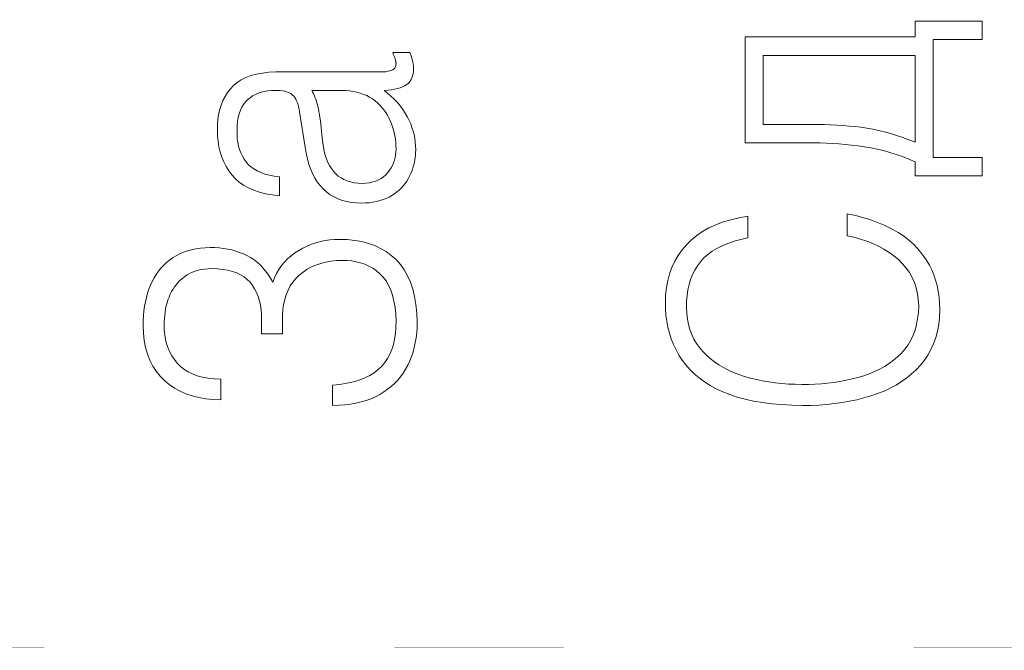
# Model space of a CAD drawing. Header units: millimetres. Extents: x 0 to 420, y 0 to 297.
# Tile 36 of 66: x 118 to 127, y 187 to 193. Entities that reach past the tile are written whole.
import ezdxf

# ---------------------------------------------------------------- set-up
doc = ezdxf.new("R2010")
doc.units = ezdxf.units.MM
doc.linetypes.add('K5LT32769', pattern=[6, 4, -2])
doc.linetypes.add('K5LT_THIN', pattern=[0])
doc.layers.add('Системный слой', color=7, linetype='Continuous')
doc.layers.add('Слой 1', color=6, linetype='Continuous')

msp = doc.modelspace()

# ---------------------------------------------------------------- linework, layer by layer
at = {"layer": 'Системный слой', "linetype": 'K5LT32769', "const_width": 0.001}
msp.add_lwpolyline([(83.5903, 237.1562), (134.6565, 237.1891), (133.9277, 187.2627), (82.8615, 187.2299)], close=True, dxfattribs=at)
at = {"layer": 'Слой 1', "linetype": 'K5LT_THIN', "lineweight": 18}
for p, q in [((127.1431, 193.0177), (126.5264, 193.0177)), ((126.5264, 193.0177), (126.5264, 192.8713)), ((127.1431, 192.8477), (127.1431, 193.0177)), ((126.5264, 192.8713), (124.9653, 192.8713)), ((124.9653, 192.8713), (124.9653, 191.8986)), ((126.6931, 191.764), (126.6931, 192.8477)), ((126.6931, 192.8477), (127.1431, 192.8477)), ((121.8847, 192.7288), (121.7264, 192.7288)), ((121.7264, 192.7288), (121.7294, 192.7216)), ((121.7294, 192.7216), (121.7322, 192.7144)), ((121.8875, 192.7212), (121.8847, 192.7288)), ((121.8902, 192.7135), (121.8875, 192.7212)), ((121.7322, 192.7144), (121.735, 192.7075)), ((121.735, 192.7075), (121.7376, 192.7008)), ((121.7376, 192.7008), (121.74, 192.6942)), ((121.74, 192.6942), (121.7424, 192.6878)), ((121.7424, 192.6878), (121.7446, 192.6817)), ((121.7446, 192.6817), (121.7467, 192.6756)), ((121.7467, 192.6756), (121.7486, 192.6698)), ((121.7486, 192.6698), (121.7504, 192.664)), ((121.7504, 192.664), (121.752, 192.6583)), ((121.752, 192.6583), (121.7533, 192.6529)), ((121.7533, 192.6529), (121.7545, 192.6477)), ((121.7545, 192.6477), (121.7554, 192.6427)), ((121.7554, 192.6427), (121.7561, 192.6379)), ((121.7561, 192.6379), (121.7566, 192.6334)), ((121.7566, 192.6334), (121.7569, 192.6291)), ((121.8928, 192.7057), (121.8902, 192.7135)), ((121.8953, 192.6979), (121.8928, 192.7057)), ((121.8978, 192.69), (121.8953, 192.6979)), ((121.9002, 192.6821), (121.8978, 192.69)), ((121.9025, 192.6741), (121.9002, 192.6821)), ((121.9048, 192.6661), (121.9025, 192.6741)), ((121.907, 192.658), (121.9048, 192.6661)), ((121.9091, 192.6496), (121.907, 192.658)), ((121.911, 192.6415), (121.9091, 192.6496)), ((121.9127, 192.6337), (121.911, 192.6415)), ((121.9141, 192.6263), (121.9127, 192.6337)), ((125.132, 192.7013), (126.5264, 192.7013)), ((125.132, 192.0662), (125.132, 192.7013)), ((126.5264, 192.7013), (126.5264, 191.9033)), ((120.5288, 192.5398), (120.4739, 192.5297)), ((120.588, 192.5464), (120.5288, 192.5398)), ((120.6514, 192.5494), (120.588, 192.5464)), ((121.5931, 192.5494), (120.6514, 192.5494)), ((121.6111, 192.5494), (121.5931, 192.5494)), ((121.628, 192.5499), (121.6111, 192.5494)), ((121.644, 192.5508), (121.628, 192.5499)), ((121.6589, 192.5522), (121.644, 192.5508)), ((121.6728, 192.5541), (121.6589, 192.5522)), ((121.6857, 192.5563), (121.6728, 192.5541)), ((121.6975, 192.5591), (121.6857, 192.5563)), ((121.7083, 192.5623), (121.6975, 192.5591)), ((121.7181, 192.5659), (121.7083, 192.5623)), ((121.7263, 192.5698), (121.7181, 192.5659)), ((121.7336, 192.5743), (121.7263, 192.5698)), ((121.7399, 192.5796), (121.7336, 192.5743)), ((121.7452, 192.5855), (121.7399, 192.5796)), ((121.7495, 192.592), (121.7452, 192.5855)), ((121.7529, 192.5992), (121.7495, 192.592)), ((121.7552, 192.6071), (121.7529, 192.5992)), ((121.7566, 192.6157), (121.7552, 192.6071)), ((121.757, 192.625), (121.7566, 192.6157)), ((121.7569, 192.6291), (121.757, 192.625)), ((121.9135, 192.5316), (121.9165, 192.5512)), ((121.9154, 192.6192), (121.9141, 192.6263)), ((121.9164, 192.6125), (121.9154, 192.6192)), ((121.9172, 192.6061), (121.9164, 192.6125)), ((121.9165, 192.5512), (121.918, 192.5721)), ((121.9177, 192.6), (121.9172, 192.6061)), ((121.9181, 192.5943), (121.9177, 192.6)), ((121.918, 192.5721), (121.9181, 192.5943)), ((120.2973, 192.4532), (120.2639, 192.4252)), ((120.335, 192.4777), (120.2973, 192.4532)), ((120.3771, 192.4986), (120.335, 192.4777)), ((120.4234, 192.5159), (120.3771, 192.4986)), ((120.4739, 192.5297), (120.4234, 192.5159)), ((121.8653, 192.4408), (121.877, 192.4527)), ((121.877, 192.4527), (121.8872, 192.466)), ((121.8872, 192.466), (121.8959, 192.4805)), ((121.8959, 192.4805), (121.9032, 192.4963)), ((121.9032, 192.4963), (121.9091, 192.5133)), ((121.9091, 192.5133), (121.9135, 192.5316)), ((120.209, 192.3595), (120.1863, 192.3235)), ((120.2347, 192.3936), (120.209, 192.3595)), ((120.2639, 192.4252), (120.2347, 192.3936)), ((120.4911, 192.3542), (120.5192, 192.3636)), ((120.5192, 192.3636), (120.5487, 192.3709)), ((120.5487, 192.3709), (120.5797, 192.3759)), ((120.5797, 192.3759), (120.612, 192.3788)), ((120.612, 192.3788), (120.6459, 192.3794)), ((120.6459, 192.3794), (120.6705, 192.3792)), ((120.6705, 192.3792), (120.6935, 192.3778)), ((120.6935, 192.3778), (120.7148, 192.3753)), ((120.7148, 192.3753), (120.7344, 192.3717)), ((120.7344, 192.3717), (120.7523, 192.367)), ((120.7523, 192.367), (120.7685, 192.3612)), ((120.7685, 192.3612), (120.783, 192.3542)), ((120.982, 192.3794), (121.2542, 192.3794)), ((120.9899, 192.3662), (120.982, 192.3794)), ((120.9975, 192.3516), (120.9899, 192.3662)), ((121.2542, 192.3794), (121.2921, 192.378)), ((121.2921, 192.378), (121.3284, 192.3747)), ((121.3284, 192.3747), (121.3633, 192.3697)), ((121.3633, 192.3697), (121.3966, 192.3628)), ((121.3966, 192.3628), (121.4284, 192.3542)), ((121.6514, 192.3794), (121.6849, 192.3825)), ((121.6514, 192.3747), (121.6514, 192.3794)), ((121.6811, 192.3519), (121.6514, 192.3747)), ((121.6849, 192.3825), (121.7159, 192.3865)), ((121.7159, 192.3865), (121.7445, 192.3914)), ((121.7445, 192.3914), (121.7707, 192.3973)), ((121.7707, 192.3973), (121.7945, 192.4041)), ((121.7945, 192.4041), (121.8158, 192.4119)), ((121.8158, 192.4119), (121.8347, 192.4206)), ((121.8347, 192.4206), (121.8512, 192.4302)), ((121.8512, 192.4302), (121.8653, 192.4408)), ((120.1668, 192.2855), (120.1504, 192.2456)), ((120.1863, 192.3235), (120.1668, 192.2855)), ((120.3556, 192.2511), (120.3732, 192.2741)), ((120.3732, 192.2741), (120.3931, 192.2944)), ((120.3931, 192.2944), (120.4154, 192.3126)), ((120.4154, 192.3126), (120.4392, 192.3287)), ((120.4392, 192.3287), (120.4644, 192.3425)), ((120.4644, 192.3425), (120.4911, 192.3542)), ((120.783, 192.3542), (120.7959, 192.3461)), ((120.7959, 192.3461), (120.807, 192.3369)), ((120.807, 192.3369), (120.8173, 192.3259)), ((120.8173, 192.3259), (120.8267, 192.3134)), ((120.8267, 192.3134), (120.8354, 192.2994)), ((120.8354, 192.2994), (120.8433, 192.2838)), ((120.8433, 192.2838), (120.8504, 192.2668)), ((121.0049, 192.3356), (120.9975, 192.3516)), ((121.012, 192.3181), (121.0049, 192.3356)), ((121.0187, 192.2992), (121.012, 192.3181)), ((121.0252, 192.2789), (121.0187, 192.2992)), ((121.0315, 192.2572), (121.0252, 192.2789)), ((121.4284, 192.3542), (121.4587, 192.3437)), ((121.4587, 192.3437), (121.4874, 192.3315)), ((121.4874, 192.3315), (121.5146, 192.3174)), ((121.5146, 192.3174), (121.5403, 192.3015)), ((121.5403, 192.3015), (121.5642, 192.2836)), ((121.5642, 192.2836), (121.5867, 192.2646)), ((121.7093, 192.3281), (121.6811, 192.3519)), ((121.7359, 192.3033), (121.7093, 192.3281)), ((121.7609, 192.2775), (121.7359, 192.3033)), ((121.7844, 192.2508), (121.7609, 192.2775)), ((120.1371, 192.2036), (120.1269, 192.1596)), ((120.1504, 192.2456), (120.1371, 192.2036)), ((120.3163, 192.1657), (120.3271, 192.1969)), ((120.3271, 192.1969), (120.3402, 192.2254)), ((120.3402, 192.2254), (120.3556, 192.2511)), ((120.8504, 192.2668), (120.8567, 192.2482)), ((120.8567, 192.2482), (120.8622, 192.2281)), ((120.8622, 192.2281), (120.8669, 192.2065)), ((120.8669, 192.2065), (120.8709, 192.1834)), ((120.8709, 192.1834), (120.9209, 191.8576)), ((121.0374, 192.234), (121.0315, 192.2572)), ((121.0431, 192.2094), (121.0374, 192.234)), ((121.0483, 192.184), (121.0431, 192.2094)), ((121.0532, 192.1575), (121.0483, 192.184)), ((121.5867, 192.2646), (121.6078, 192.2445)), ((121.6078, 192.2445), (121.6275, 192.2234)), ((121.6275, 192.2234), (121.6457, 192.2011)), ((121.6457, 192.2011), (121.6624, 192.1777)), ((121.8063, 192.223), (121.7844, 192.2508)), ((121.8266, 192.1943), (121.8063, 192.223)), ((121.8453, 192.1646), (121.8266, 192.1943)), ((120.1199, 192.1137), (120.1161, 192.0657)), ((120.1269, 192.1596), (120.1199, 192.1137)), ((120.2976, 192.0556), (120.3016, 192.095)), ((120.3016, 192.095), (120.3078, 192.1318)), ((120.3078, 192.1318), (120.3163, 192.1657)), ((121.0578, 192.1298), (121.0532, 192.1575)), ((121.0621, 192.1011), (121.0578, 192.1298)), ((121.0661, 192.0712), (121.0621, 192.1011)), ((121.6624, 192.1777), (121.6778, 192.1531)), ((121.6778, 192.1531), (121.6917, 192.1275)), ((121.6917, 192.1275), (121.7042, 192.1008)), ((121.7042, 192.1008), (121.7154, 192.0737)), ((121.8625, 192.1338), (121.8453, 192.1646)), ((121.878, 192.1028), (121.8625, 192.1338)), ((121.8918, 192.0712), (121.878, 192.1028)), ((120.1161, 192.0657), (120.1153, 192.0158)), ((120.1153, 192.0158), (120.1165, 191.9621)), ((120.2959, 192.0134), (120.2976, 192.0556)), ((120.2961, 191.9745), (120.2959, 192.0134)), ((121.0698, 192.0401), (121.0661, 192.0712)), ((121.0733, 192.008), (121.0698, 192.0401)), ((121.0764, 191.9747), (121.0733, 192.008)), ((121.7154, 192.0737), (121.7253, 192.0463)), ((121.7253, 192.0463), (121.7338, 192.0185)), ((121.7338, 192.0185), (121.741, 191.9903)), ((121.9037, 192.039), (121.8918, 192.0712)), ((121.9139, 192.0063), (121.9037, 192.039)), ((121.9222, 191.9729), (121.9139, 192.0063)), ((125.5125, 192.0662), (125.132, 192.0662)), ((125.5729, 192.0666), (125.5125, 192.0662)), ((125.6326, 192.0661), (125.5729, 192.0666)), ((125.6915, 192.0649), (125.6326, 192.0661)), ((125.7497, 192.0628), (125.6915, 192.0649)), ((125.8071, 192.0599), (125.7497, 192.0628)), ((125.8638, 192.0562), (125.8071, 192.0599)), ((125.9196, 192.0517), (125.8638, 192.0562)), ((125.9748, 192.0464), (125.9196, 192.0517)), ((126.0292, 192.0402), (125.9748, 192.0464)), ((126.0829, 192.0328), (126.0292, 192.0402)), ((126.137, 192.0235), (126.0829, 192.0328)), ((126.1915, 192.0122), (126.137, 192.0235)), ((126.2464, 191.9989), (126.1915, 192.0122)), ((126.3016, 191.9837), (126.2464, 191.9989)), ((120.1165, 191.9621), (120.1211, 191.9103)), ((120.1211, 191.9103), (120.1291, 191.8606)), ((120.2986, 191.9372), (120.2961, 191.9745)), ((120.3033, 191.9016), (120.2986, 191.9372)), ((121.0792, 191.9402), (121.0764, 191.9747)), ((121.0834, 191.8976), (121.0792, 191.9402)), ((121.741, 191.9903), (121.7469, 191.9617)), ((121.7469, 191.9617), (121.7514, 191.9327)), ((121.7514, 191.9327), (121.7546, 191.9033)), ((121.9287, 191.939), (121.9222, 191.9729)), ((121.9335, 191.9046), (121.9287, 191.939)), ((126.3573, 191.9665), (126.3016, 191.9837)), ((126.4133, 191.9474), (126.3573, 191.9665)), ((126.4697, 191.9263), (126.4133, 191.9474)), ((126.5264, 191.9033), (126.4697, 191.9263)), ((120.1291, 191.8606), (120.1405, 191.8127)), ((120.3103, 191.8677), (120.3033, 191.9016)), ((120.3196, 191.8354), (120.3103, 191.8677)), ((120.3311, 191.8048), (120.3196, 191.8354)), ((120.9209, 191.8576), (120.9307, 191.8018)), ((121.0894, 191.8572), (121.0834, 191.8976)), ((121.0972, 191.819), (121.0894, 191.8572)), ((121.1068, 191.783), (121.0972, 191.819)), ((121.7546, 191.9033), (121.7564, 191.8736)), ((121.757, 191.8434), (121.7561, 191.8156)), ((121.7564, 191.8736), (121.757, 191.8434)), ((121.9364, 191.8696), (121.9335, 191.9046)), ((121.9375, 191.834), (121.9364, 191.8696)), ((121.9368, 191.8051), (121.9375, 191.834)), ((124.9653, 191.8986), (125.4875, 191.8986)), ((125.4875, 191.8986), (125.5426, 191.899)), ((125.5426, 191.899), (125.5982, 191.8986)), ((125.5982, 191.8986), (125.6543, 191.8972)), ((125.6543, 191.8972), (125.7109, 191.895)), ((125.7109, 191.895), (125.768, 191.8919)), ((125.768, 191.8919), (125.8256, 191.8878)), ((125.8256, 191.8878), (125.8837, 191.8828)), ((125.8837, 191.8828), (125.9423, 191.877)), ((125.9423, 191.877), (126.0014, 191.8702)), ((126.0014, 191.8702), (126.0607, 191.8622)), ((126.0607, 191.8622), (126.1198, 191.8521)), ((126.1198, 191.8521), (126.1786, 191.8399)), ((126.1786, 191.8399), (126.2371, 191.8257)), ((126.2371, 191.8257), (126.2955, 191.8095)), ((120.1405, 191.8127), (120.1553, 191.7668)), ((120.1553, 191.7668), (120.1736, 191.7228)), ((120.3449, 191.7759), (120.3311, 191.8048)), ((120.3609, 191.7486), (120.3449, 191.7759)), ((120.3792, 191.723), (120.3609, 191.7486)), ((120.9307, 191.8018), (120.9427, 191.7491)), ((120.9427, 191.7491), (120.957, 191.6997)), ((121.1182, 191.7492), (121.1068, 191.783)), ((121.1314, 191.7175), (121.1182, 191.7492)), ((121.7424, 191.7374), (121.7341, 191.713)), ((121.7489, 191.7626), (121.7424, 191.7374)), ((121.7534, 191.7887), (121.7489, 191.7626)), ((121.7561, 191.8156), (121.7534, 191.7887)), ((121.9265, 191.7212), (121.9313, 191.7487)), ((121.9313, 191.7487), (121.9347, 191.7767)), ((121.9347, 191.7767), (121.9368, 191.8051)), ((126.2955, 191.8095), (126.3536, 191.7911)), ((126.3536, 191.7911), (126.4114, 191.7708)), ((126.4114, 191.7708), (126.469, 191.7483)), ((126.469, 191.7483), (126.5264, 191.7238)), ((127.1431, 191.764), (126.6931, 191.764)), ((127.1431, 191.594), (127.1431, 191.764)), ((120.1736, 191.7228), (120.1952, 191.6808)), ((120.1952, 191.6808), (120.2202, 191.6407)), ((120.2202, 191.6407), (120.2486, 191.6026)), ((120.3998, 191.6988), (120.3792, 191.723)), ((120.4238, 191.6768), (120.3998, 191.6988)), ((120.4511, 191.657), (120.4238, 191.6768)), ((120.4817, 191.6394), (120.4511, 191.657)), ((120.5157, 191.6239), (120.4817, 191.6394)), ((120.957, 191.6997), (120.9736, 191.6535)), ((120.9736, 191.6535), (120.9924, 191.6105)), ((121.1465, 191.688), (121.1314, 191.7175)), ((121.1633, 191.6607), (121.1465, 191.688)), ((121.182, 191.6356), (121.1633, 191.6607)), ((121.2031, 191.6126), (121.182, 191.6356)), ((121.6978, 191.6449), (121.682, 191.6238)), ((121.7118, 191.6667), (121.6978, 191.6449)), ((121.7239, 191.6894), (121.7118, 191.6667)), ((121.7341, 191.713), (121.7239, 191.6894)), ((121.8936, 191.6159), (121.9039, 191.6416)), ((121.9039, 191.6416), (121.9128, 191.6677)), ((121.9128, 191.6677), (121.9203, 191.6942)), ((121.9203, 191.6942), (121.9265, 191.7212)), ((126.5264, 191.7238), (126.5264, 191.594)), ((120.2486, 191.6026), (120.2806, 191.5672)), ((120.2806, 191.5672), (120.3167, 191.5354)), ((120.5529, 191.6106), (120.5157, 191.6239)), ((120.5936, 191.5995), (120.5529, 191.6106)), ((120.6375, 191.5905), (120.5936, 191.5995)), ((120.6847, 191.5837), (120.6375, 191.5905)), ((120.6847, 191.4113), (120.6847, 191.5837)), ((120.9924, 191.6105), (121.0135, 191.5706)), ((121.0135, 191.5706), (121.0369, 191.534)), ((121.2263, 191.5923), (121.2031, 191.6126)), ((121.2516, 191.5747), (121.2263, 191.5923)), ((121.2788, 191.5597), (121.2516, 191.5747)), ((121.3082, 191.5473), (121.2788, 191.5597)), ((121.3395, 191.5377), (121.3082, 191.5473)), ((121.5707, 191.5464), (121.5425, 191.5377)), ((121.5969, 191.5575), (121.5707, 191.5464)), ((121.6212, 191.5707), (121.5969, 191.5575)), ((121.6434, 191.5862), (121.6212, 191.5707)), ((121.6637, 191.6039), (121.6434, 191.5862)), ((121.682, 191.6238), (121.6637, 191.6039)), ((121.8551, 191.544), (121.8692, 191.5669)), ((121.8692, 191.5669), (121.882, 191.5908)), ((121.882, 191.5908), (121.8936, 191.6159)), ((126.5264, 191.594), (127.1431, 191.594)), ((120.3167, 191.5354), (120.3569, 191.5071)), ((120.3569, 191.5071), (120.4012, 191.4823)), ((120.4012, 191.4823), (120.4497, 191.4611)), ((120.4497, 191.4611), (120.5023, 191.4433)), ((121.0369, 191.534), (121.0624, 191.5006)), ((121.0624, 191.5006), (121.0903, 191.4704)), ((121.0903, 191.4704), (121.1207, 191.4436)), ((121.3729, 191.5307), (121.3395, 191.5377)), ((121.4084, 191.5263), (121.3729, 191.5307)), ((121.4459, 191.5247), (121.4084, 191.5263)), ((121.48, 191.5268), (121.4459, 191.5247)), ((121.5122, 191.5311), (121.48, 191.5268)), ((121.5425, 191.5377), (121.5122, 191.5311)), ((121.7641, 191.4457), (121.785, 191.4632)), ((121.785, 191.4632), (121.8046, 191.4818)), ((121.8046, 191.4818), (121.8228, 191.5015)), ((121.8228, 191.5015), (121.8397, 191.5222)), ((121.8397, 191.5222), (121.8551, 191.544)), ((120.5023, 191.4433), (120.559, 191.4291)), ((120.559, 191.4291), (120.6198, 191.4185)), ((120.6198, 191.4185), (120.6847, 191.4113)), ((121.1207, 191.4436), (121.1532, 191.4201)), ((121.1532, 191.4201), (121.1878, 191.3996)), ((121.1878, 191.3996), (121.2246, 191.3823)), ((121.2246, 191.3823), (121.2635, 191.3681)), ((121.2635, 191.3681), (121.3045, 191.3571)), ((121.5775, 191.358), (121.6083, 191.3658)), ((121.6083, 191.3658), (121.6378, 191.3753)), ((121.6378, 191.3753), (121.6659, 191.3865)), ((121.6659, 191.3865), (121.6927, 191.3993)), ((121.6927, 191.3993), (121.7181, 191.4137)), ((121.7181, 191.4137), (121.7418, 191.4291)), ((121.7418, 191.4291), (121.7641, 191.4457)), ((121.3045, 191.3571), (121.3476, 191.3492)), ((121.3476, 191.3492), (121.3929, 191.3445)), ((121.3929, 191.3445), (121.4403, 191.3429)), ((121.4403, 191.3429), (121.4766, 191.3442)), ((121.4766, 191.3442), (121.5116, 191.3471)), ((121.5116, 191.3471), (121.5452, 191.3517)), ((121.5452, 191.3517), (121.5775, 191.358)), ((124.834, 191.1908), (124.7624, 191.1694)), ((124.9099, 191.2084), (124.834, 191.1908)), ((124.9903, 191.222), (124.9099, 191.2084)), ((124.9903, 191.0237), (124.9903, 191.222)), ((125.953, 191.2349), (125.9014, 191.2456)), ((125.9014, 191.2456), (125.9014, 191.0426)), ((126.0036, 191.2228), (125.953, 191.2349)), ((126.0532, 191.2092), (126.0036, 191.2228)), ((126.1017, 191.1941), (126.0532, 191.2092)), ((126.1493, 191.1776), (126.1017, 191.1941)), ((124.6327, 191.1151), (124.5745, 191.0821)), ((124.6954, 191.1442), (124.6327, 191.1151)), ((124.7624, 191.1694), (124.6954, 191.1442)), ((126.1958, 191.1596), (126.1493, 191.1776)), ((126.2413, 191.1402), (126.1958, 191.1596)), ((126.2857, 191.1193), (126.2413, 191.1402)), ((126.3292, 191.0969), (126.2857, 191.1193)), ((126.3707, 191.0728), (126.3292, 191.0969)), ((121.1485, 191.0042), (121.1053, 190.9978)), ((121.1926, 191.0081), (121.1485, 191.0042)), ((121.2375, 191.0095), (121.1926, 191.0081)), ((121.3093, 191.0073), (121.2375, 191.0095)), ((121.3776, 191.0005), (121.3093, 191.0073)), ((124.4713, 191.0045), (124.4264, 190.9599)), ((124.5207, 191.0452), (124.4713, 191.0045)), ((124.5745, 191.0821), (124.5207, 191.0452)), ((124.8641, 190.9923), (124.9251, 191.0092)), ((124.9251, 191.0092), (124.9903, 191.0237)), ((125.9014, 191.0426), (125.9646, 191.0287)), ((125.9646, 191.0287), (126.0251, 191.0122)), ((126.0251, 191.0122), (126.083, 190.993)), ((126.4103, 191.0469), (126.3707, 191.0728)), ((126.4481, 191.0192), (126.4103, 191.0469)), ((126.4839, 190.9896), (126.4481, 191.0192)), ((119.8787, 190.9142), (119.8405, 190.9037)), ((119.9187, 190.9225), (119.8787, 190.9142)), ((119.9603, 190.9286), (119.9187, 190.9225)), ((120.0036, 190.9324), (119.9603, 190.9286)), ((120.0486, 190.934), (120.0036, 190.9324)), ((120.0906, 190.9333), (120.0486, 190.934)), ((120.1314, 190.9308), (120.0906, 190.9333)), ((120.1712, 190.9264), (120.1314, 190.9308)), ((120.21, 190.9202), (120.1712, 190.9264)), ((120.2476, 190.912), (120.21, 190.9202)), ((120.2842, 190.902), (120.2476, 190.912)), ((120.901, 190.9291), (120.8625, 190.908)), ((120.9402, 190.9478), (120.901, 190.9291)), ((120.9803, 190.964), (120.9402, 190.9478)), ((121.0211, 190.9777), (120.9803, 190.964)), ((121.0628, 190.989), (121.0211, 190.9777)), ((121.1053, 190.9978), (121.0628, 190.989)), ((121.4423, 190.9891), (121.3776, 191.0005)), ((121.5035, 190.973), (121.4423, 190.9891)), ((121.5612, 190.9523), (121.5035, 190.973)), ((121.6154, 190.9269), (121.5612, 190.9523)), ((121.6661, 190.8969), (121.6154, 190.9269)), ((124.3859, 190.912), (124.3501, 190.8613)), ((124.4264, 190.9599), (124.3859, 190.912)), ((124.6619, 190.8997), (124.7062, 190.9266)), ((124.7062, 190.9266), (124.7546, 190.951)), ((124.7546, 190.951), (124.8073, 190.9729)), ((124.8073, 190.9729), (124.8641, 190.9923)), ((126.083, 190.993), (126.1381, 190.9712)), ((126.1381, 190.9712), (126.1906, 190.9468)), ((126.1906, 190.9468), (126.2404, 190.9198)), ((126.2404, 190.9198), (126.2875, 190.8902)), ((126.5179, 190.9581), (126.4839, 190.9896)), ((126.5499, 190.9247), (126.5179, 190.9581)), ((126.5801, 190.8895), (126.5499, 190.9247)), ((119.7042, 190.8395), (119.6749, 190.8183)), ((119.7357, 190.8589), (119.7042, 190.8395)), ((119.769, 190.8761), (119.7357, 190.8589)), ((119.8039, 190.891), (119.769, 190.8761)), ((119.8405, 190.9037), (119.8039, 190.891)), ((120.3197, 190.8902), (120.2842, 190.902)), ((120.3542, 190.8764), (120.3197, 190.8902)), ((120.3875, 190.8608), (120.3542, 190.8764)), ((120.4197, 190.843), (120.3875, 190.8608)), ((120.4504, 190.8229), (120.4197, 190.843)), ((120.4796, 190.8004), (120.4504, 190.8229)), ((120.7607, 190.8306), (120.7316, 190.8003)), ((120.7921, 190.8587), (120.7607, 190.8306)), ((120.8261, 190.8845), (120.7921, 190.8587)), ((120.8625, 190.908), (120.8261, 190.8845)), ((121.7133, 190.8623), (121.6661, 190.8969)), ((121.757, 190.823), (121.7133, 190.8623)), ((121.797, 190.7787), (121.757, 190.823)), ((124.3501, 190.8613), (124.319, 190.8079)), ((124.5542, 190.8041), (124.5859, 190.8385)), ((124.5859, 190.8385), (124.6218, 190.8703)), ((124.6218, 190.8703), (124.6619, 190.8997)), ((126.2875, 190.8902), (126.3319, 190.8579)), ((126.3319, 190.8579), (126.3736, 190.823)), ((126.3736, 190.823), (126.4117, 190.7858)), ((126.6084, 190.8525), (126.5801, 190.8895)), ((126.6347, 190.8136), (126.6084, 190.8525)), ((119.5972, 190.7443), (119.5746, 190.7162)), ((119.6214, 190.7707), (119.5972, 190.7443)), ((119.6473, 190.7953), (119.6214, 190.7707)), ((119.6749, 190.8183), (119.6473, 190.7953)), ((119.9388, 190.7252), (119.9677, 190.7316)), ((119.9677, 190.7316), (119.9979, 190.7362)), ((119.9979, 190.7362), (120.0295, 190.7392)), ((120.0295, 190.7392), (120.0625, 190.7404)), ((120.0625, 190.7404), (120.1156, 190.7385)), ((120.1156, 190.7385), (120.1652, 190.7337)), ((120.1652, 190.7337), (120.2113, 190.7258)), ((120.5074, 190.7755), (120.4796, 190.8004)), ((120.5336, 190.7482), (120.5074, 190.7755)), ((120.5584, 190.7185), (120.5336, 190.7482)), ((120.681, 190.733), (120.6594, 190.696)), ((120.7051, 190.7678), (120.681, 190.733)), ((120.7316, 190.8003), (120.7051, 190.7678)), ((120.9028, 190.7093), (120.9398, 190.734)), ((120.9398, 190.734), (120.9791, 190.7555)), ((120.9791, 190.7555), (121.0207, 190.7737)), ((121.0207, 190.7737), (121.0645, 190.7886)), ((121.0645, 190.7886), (121.1106, 190.8003)), ((121.1106, 190.8003), (121.159, 190.8088)), ((121.159, 190.8088), (121.2096, 190.814)), ((121.2096, 190.814), (121.2625, 190.8159)), ((121.2625, 190.8159), (121.307, 190.8153)), ((121.307, 190.8153), (121.3499, 190.8114)), ((121.3499, 190.8114), (121.3915, 190.8043)), ((121.3915, 190.8043), (121.4315, 190.7939)), ((121.4315, 190.7939), (121.4701, 190.7803)), ((121.4701, 190.7803), (121.5072, 190.7634)), ((121.5072, 190.7634), (121.5428, 190.7432)), ((121.5428, 190.7432), (121.577, 190.7198)), ((121.8324, 190.7295), (121.797, 190.7787)), ((124.2927, 190.7519), (124.2711, 190.6931)), ((124.319, 190.8079), (124.2927, 190.7519)), ((124.5025, 190.7272), (124.5267, 190.7669)), ((124.5267, 190.7669), (124.5542, 190.8041)), ((126.4117, 190.7858), (126.4454, 190.7462)), ((126.4454, 190.7462), (126.4747, 190.704)), ((126.6592, 190.7723), (126.6347, 190.8136)), ((126.6808, 190.7287), (126.6592, 190.7723)), ((119.5346, 190.655), (119.5172, 190.6218)), ((119.5538, 190.6865), (119.5346, 190.655)), ((119.5746, 190.7162), (119.5538, 190.6865)), ((119.7744, 190.6336), (119.7942, 190.651)), ((119.7942, 190.651), (119.8153, 190.6672)), ((119.8153, 190.6672), (119.8372, 190.6823)), ((119.8372, 190.6823), (119.8606, 190.6956)), ((119.8606, 190.6956), (119.8853, 190.7072)), ((119.8853, 190.7072), (119.9114, 190.717)), ((119.9114, 190.717), (119.9388, 190.7252)), ((120.2113, 190.7258), (120.2539, 190.7149)), ((120.2539, 190.7149), (120.2931, 190.701)), ((120.2931, 190.701), (120.3289, 190.6841)), ((120.3289, 190.6841), (120.3611, 190.6642)), ((120.3611, 190.6642), (120.39, 190.6412)), ((120.39, 190.6412), (120.4153, 190.6152)), ((120.5816, 190.6865), (120.5584, 190.7185)), ((120.6034, 190.652), (120.5816, 190.6865)), ((120.6236, 190.6152), (120.6034, 190.652)), ((120.6403, 190.6567), (120.6236, 190.6152)), ((120.6594, 190.696), (120.6403, 190.6567)), ((120.8091, 190.617), (120.8368, 190.6505)), ((120.8368, 190.6505), (120.8681, 190.6813)), ((120.8681, 190.6813), (120.9028, 190.7093)), ((121.577, 190.7198), (121.6097, 190.6931)), ((121.6097, 190.6931), (121.6395, 190.6625)), ((121.6395, 190.6625), (121.6659, 190.6274)), ((121.8632, 190.6753), (121.8324, 190.7295)), ((121.8894, 190.6162), (121.8632, 190.6753)), ((124.2711, 190.6931), (124.2542, 190.6316)), ((124.4499, 190.5937), (124.4641, 190.6406)), ((124.4641, 190.6406), (124.4816, 190.6851)), ((124.4816, 190.6851), (124.5025, 190.7272)), ((126.4747, 190.704), (126.4997, 190.6593)), ((126.4997, 190.6593), (126.5204, 190.612)), ((126.6996, 190.6829), (126.6808, 190.7287)), ((126.7157, 190.6348), (126.6996, 190.6829)), ((119.4869, 190.5507), (119.4741, 190.5133)), ((119.5014, 190.5869), (119.4869, 190.5507)), ((119.5172, 190.6218), (119.5014, 190.5869)), ((119.6942, 190.5286), (119.7077, 190.552)), ((119.7077, 190.552), (119.7225, 190.5742)), ((119.7225, 190.5742), (119.7386, 190.5952)), ((119.7386, 190.5952), (119.7559, 190.615)), ((119.7559, 190.615), (119.7744, 190.6336)), ((120.4153, 190.6152), (120.438, 190.5861)), ((120.438, 190.5861), (120.458, 190.5546)), ((120.458, 190.5546), (120.4753, 190.5206)), ((120.7644, 190.5421), (120.785, 190.5809)), ((120.785, 190.5809), (120.8091, 190.617)), ((121.6659, 190.6274), (121.6889, 190.5879)), ((121.6889, 190.5879), (121.7086, 190.5438)), ((121.911, 190.5522), (121.8894, 190.6162)), ((121.928, 190.4833), (121.911, 190.5522)), ((124.242, 190.5675), (124.2346, 190.5006)), ((124.2542, 190.6316), (124.242, 190.5675)), ((124.4391, 190.5443), (124.4499, 190.5937)), ((126.5204, 190.612), (126.5367, 190.5623)), ((126.5367, 190.5623), (126.5487, 190.51)), ((126.729, 190.5844), (126.7157, 190.6348)), ((126.7394, 190.5318), (126.729, 190.5844)), ((119.463, 190.4747), (119.4536, 190.435)), ((119.4741, 190.5133), (119.463, 190.4747)), ((119.6614, 190.452), (119.6709, 190.4783)), ((119.6709, 190.4783), (119.6819, 190.5041)), ((119.6819, 190.5041), (119.6942, 190.5286)), ((120.4753, 190.5206), (120.4897, 190.4842)), ((120.4897, 190.4842), (120.5014, 190.4454)), ((120.734, 190.4565), (120.7474, 190.5006)), ((120.7474, 190.5006), (120.7644, 190.5421)), ((121.7086, 190.5438), (121.725, 190.4953)), ((121.725, 190.4953), (121.738, 190.4423)), ((121.9404, 190.4094), (121.928, 190.4833)), ((124.2346, 190.5006), (124.232, 190.4311)), ((124.4273, 190.4382), (124.4315, 190.4924)), ((124.4315, 190.4924), (124.4391, 190.5443)), ((126.5487, 190.51), (126.5564, 190.4553)), ((126.7471, 190.4769), (126.7394, 190.5318)), ((126.7521, 190.4197), (126.7471, 190.4769)), ((119.4459, 190.3941), (119.4398, 190.352)), ((119.4536, 190.435), (119.4459, 190.3941)), ((119.6348, 190.3405), (119.6398, 190.3693)), ((119.6398, 190.3693), (119.6459, 190.3975)), ((119.6459, 190.3975), (119.6531, 190.4251)), ((119.6531, 190.4251), (119.6614, 190.452)), ((120.5014, 190.4454), (120.5104, 190.4041)), ((120.5104, 190.4041), (120.5167, 190.3604)), ((120.718, 190.3603), (120.7242, 190.4098)), ((120.7242, 190.4098), (120.734, 190.4565)), ((121.738, 190.4423), (121.7477, 190.3848)), ((121.7477, 190.3848), (121.754, 190.3228)), ((121.9482, 190.3306), (121.9404, 190.4094)), ((124.232, 190.4311), (124.2332, 190.3712)), ((124.2332, 190.3712), (124.2376, 190.3128)), ((124.4264, 190.3815), (124.4273, 190.4382)), ((124.4289, 190.3278), (124.4264, 190.3815)), ((126.5564, 190.4553), (126.5597, 190.398)), ((126.5597, 190.398), (126.5569, 190.3381)), ((126.7542, 190.3602), (126.7521, 190.4197)), ((119.4355, 190.3087), (119.4329, 190.2642)), ((119.4398, 190.352), (119.4355, 190.3087)), ((119.6268, 190.25), (119.6284, 190.2808)), ((119.6284, 190.2808), (119.631, 190.311)), ((119.631, 190.311), (119.6348, 190.3405)), ((120.5167, 190.3604), (120.5201, 190.3143)), ((120.5201, 190.3143), (120.5209, 190.2658)), ((120.7153, 190.3083), (120.718, 190.3603)), ((120.7153, 190.1406), (120.7153, 190.3083)), ((121.754, 190.3228), (121.757, 190.2563)), ((121.9514, 190.2469), (121.9482, 190.3306)), ((124.2376, 190.3128), (124.2452, 190.2559)), ((124.435, 190.2762), (124.4289, 190.3278)), ((126.5503, 190.2812), (126.5401, 190.2271)), ((126.5569, 190.3381), (126.5503, 190.2812)), ((126.7437, 190.2271), (126.751, 190.2922)), ((126.751, 190.2922), (126.7542, 190.3602)), ((119.4329, 190.2642), (119.432, 190.2186)), ((119.432, 190.2186), (119.4354, 190.1463)), ((119.6264, 190.2186), (119.6268, 190.25)), ((119.6273, 190.1734), (119.6264, 190.2186)), ((120.5209, 190.2658), (120.5209, 190.1406)), ((121.7561, 190.1988), (121.7519, 190.1442)), ((121.757, 190.2563), (121.7561, 190.1988)), ((121.947, 190.1508), (121.9503, 190.1982)), ((121.9503, 190.1982), (121.9514, 190.2469)), ((124.2452, 190.2559), (124.2559, 190.2004)), ((124.2559, 190.2004), (124.2698, 190.1463)), ((124.4446, 190.227), (124.435, 190.2762)), ((124.4578, 190.1799), (124.4446, 190.227)), ((126.5401, 190.2271), (126.5262, 190.1759)), ((126.7323, 190.1648), (126.7437, 190.2271)), ((119.4354, 190.1463), (119.4434, 190.0781)), ((119.6313, 190.13), (119.6273, 190.1734)), ((119.6384, 190.0881), (119.6313, 190.13)), ((120.5209, 190.1406), (120.7153, 190.1406)), ((121.7519, 190.1442), (121.7442, 190.0925)), ((121.9342, 190.0596), (121.9417, 190.1046)), ((121.9417, 190.1046), (121.947, 190.1508)), ((124.2698, 190.1463), (124.2868, 190.0938)), ((124.4744, 190.135), (124.4578, 190.1799)), ((124.4946, 190.0924), (124.4744, 190.135)), ((126.5086, 190.1276), (126.4874, 190.0823)), ((126.5262, 190.1759), (126.5086, 190.1276)), ((126.6969, 190.0491), (126.7167, 190.1055)), ((126.7167, 190.1055), (126.7323, 190.1648)), ((119.4434, 190.0781), (119.4561, 190.0137)), ((119.4561, 190.0137), (119.4734, 189.9534)), ((119.6485, 190.0479), (119.6384, 190.0881)), ((119.6618, 190.0093), (119.6485, 190.0479)), ((119.6782, 189.9724), (119.6618, 190.0093)), ((121.7331, 190.0437), (121.7186, 189.9978)), ((121.7442, 190.0925), (121.7331, 190.0437)), ((121.913, 189.9731), (121.9247, 190.0157)), ((121.9247, 190.0157), (121.9342, 190.0596)), ((124.2868, 190.0938), (124.307, 190.0426)), ((124.307, 190.0426), (124.3304, 189.9929)), ((124.5183, 190.0519), (124.4946, 190.0924)), ((124.5456, 190.0137), (124.5183, 190.0519)), ((124.5764, 189.9777), (124.5456, 190.0137)), ((126.4624, 190.0398), (126.4337, 190.0002)), ((126.4874, 190.0823), (126.4624, 190.0398)), ((126.673, 189.9956), (126.6969, 190.0491)), ((119.4734, 189.9534), (119.4953, 189.897)), ((119.6976, 189.9371), (119.6782, 189.9724)), ((119.7202, 189.9035), (119.6976, 189.9371)), ((121.7007, 189.9548), (121.6794, 189.9147)), ((121.7186, 189.9978), (121.7007, 189.9548)), ((121.8833, 189.8916), (121.8992, 189.9317)), ((121.8992, 189.9317), (121.913, 189.9731)), ((124.3304, 189.9929), (124.357, 189.9447)), ((124.357, 189.9447), (124.3866, 189.8984)), ((124.6096, 189.9442), (124.5764, 189.9777)), ((124.6452, 189.9128), (124.6096, 189.9442)), ((126.3658, 189.9295), (126.3281, 189.8976)), ((126.4014, 189.9636), (126.3658, 189.9295)), ((126.4337, 190.0002), (126.4014, 189.9636)), ((126.6127, 189.8974), (126.645, 189.945)), ((126.645, 189.945), (126.673, 189.9956)), ((119.4953, 189.897), (119.5219, 189.8445)), ((119.5219, 189.8445), (119.553, 189.796)), ((119.7459, 189.8715), (119.7202, 189.9035)), ((119.7752, 189.8416), (119.7459, 189.8715)), ((119.8084, 189.815), (119.7752, 189.8416)), ((121.6264, 189.8431), (121.594, 189.8113)), ((121.6546, 189.8775), (121.6264, 189.8431)), ((121.6794, 189.9147), (121.6546, 189.8775)), ((121.8454, 189.8154), (121.8653, 189.8526)), ((121.8653, 189.8526), (121.8833, 189.8916)), ((124.3866, 189.8984), (124.42, 189.8543)), ((124.42, 189.8543), (124.4572, 189.8124)), ((124.6831, 189.8833), (124.6452, 189.9128)), ((124.7234, 189.8558), (124.6831, 189.8833)), ((124.766, 189.8304), (124.7234, 189.8558)), ((124.8109, 189.8069), (124.766, 189.8304)), ((126.2458, 189.8409), (126.2014, 189.816)), ((126.288, 189.8681), (126.2458, 189.8409)), ((126.3281, 189.8976), (126.288, 189.8681)), ((126.5371, 189.8109), (126.5764, 189.8526)), ((126.5764, 189.8526), (126.6127, 189.8974)), ((119.553, 189.796), (119.5888, 189.7515)), ((119.5888, 189.7515), (119.6292, 189.7109)), ((119.8454, 189.7918), (119.8084, 189.815)), ((119.8863, 189.7719), (119.8454, 189.7918)), ((119.931, 189.7554), (119.8863, 189.7719)), ((119.9796, 189.7422), (119.931, 189.7554)), ((120.0321, 189.7324), (119.9796, 189.7422)), ((121.5158, 189.757), (121.4699, 189.7344)), ((121.5571, 189.7826), (121.5158, 189.757)), ((121.594, 189.8113), (121.5571, 189.7826)), ((121.7724, 189.7148), (121.7989, 189.7465)), ((121.7989, 189.7465), (121.8233, 189.7801)), ((121.8233, 189.7801), (121.8454, 189.8154)), ((124.4572, 189.8124), (124.4982, 189.7727)), ((124.4982, 189.7727), (124.5429, 189.7352)), ((124.5429, 189.7352), (124.5914, 189.6998)), ((124.8582, 189.7855), (124.8109, 189.8069)), ((124.9078, 189.7661), (124.8582, 189.7855)), ((124.9597, 189.7487), (124.9078, 189.7661)), ((125.0137, 189.7331), (124.9597, 189.7487)), ((126.0014, 189.7393), (125.9472, 189.7254)), ((126.0547, 189.755), (126.0014, 189.7393)), ((126.1058, 189.773), (126.0547, 189.755)), ((126.1547, 189.7934), (126.1058, 189.773)), ((126.2014, 189.816), (126.1547, 189.7934)), ((126.4022, 189.7012), (126.45, 189.7353)), ((126.45, 189.7353), (126.495, 189.7718)), ((126.495, 189.7718), (126.5371, 189.8109)), ((119.6292, 189.7109), (119.6737, 189.674)), ((119.6737, 189.674), (119.7215, 189.6413)), ((120.0884, 189.7259), (120.0321, 189.7324)), ((120.1486, 189.7227), (120.0884, 189.7259)), ((120.1486, 189.5338), (120.1486, 189.7227)), ((121.2418, 189.6754), (121.1736, 189.6684)), ((121.1736, 189.6684), (121.1736, 189.4819)), ((121.3056, 189.6855), (121.2418, 189.6754)), ((121.3648, 189.6987), (121.3056, 189.6855)), ((121.4196, 189.715), (121.3648, 189.6987)), ((121.4699, 189.7344), (121.4196, 189.715)), ((121.6797, 189.6305), (121.7128, 189.6568)), ((121.7128, 189.6568), (121.7437, 189.6849)), ((121.7437, 189.6849), (121.7724, 189.7148)), ((124.5914, 189.6998), (124.6438, 189.6667)), ((124.6438, 189.6667), (124.6999, 189.6358)), ((125.0689, 189.7194), (125.0137, 189.7331)), ((125.1252, 189.7076), (125.0689, 189.7194)), ((125.1826, 189.6976), (125.1252, 189.7076)), ((125.2413, 189.6895), (125.1826, 189.6976)), ((125.3011, 189.6832), (125.2413, 189.6895)), ((125.3621, 189.6788), (125.3011, 189.6832)), ((125.4242, 189.6762), (125.3621, 189.6788)), ((125.4875, 189.6755), (125.4242, 189.6762)), ((125.5475, 189.6758), (125.4875, 189.6755)), ((125.6067, 189.6778), (125.5475, 189.6758)), ((125.6653, 189.6815), (125.6067, 189.6778)), ((125.7231, 189.6869), (125.6653, 189.6815)), ((125.7802, 189.694), (125.7231, 189.6869)), ((125.8366, 189.7028), (125.7802, 189.694)), ((125.8922, 189.7133), (125.8366, 189.7028)), ((125.9472, 189.7254), (125.8922, 189.7133)), ((126.2982, 189.6408), (126.3516, 189.6697)), ((126.3516, 189.6697), (126.4022, 189.7012)), ((119.7215, 189.6413), (119.7726, 189.613)), ((119.7726, 189.613), (119.827, 189.589)), ((119.827, 189.589), (119.8848, 189.5693)), ((119.8848, 189.5693), (119.9458, 189.554)), ((119.9458, 189.554), (120.0101, 189.5429)), ((121.5262, 189.544), (121.5677, 189.5625)), ((121.5677, 189.5625), (121.607, 189.5834)), ((121.607, 189.5834), (121.6444, 189.6061)), ((121.6444, 189.6061), (121.6797, 189.6305)), ((124.6999, 189.6358), (124.7597, 189.607)), ((124.7597, 189.607), (124.8238, 189.5814)), ((124.8238, 189.5814), (124.8922, 189.5586)), ((124.8922, 189.5586), (124.9649, 189.5388)), ((126.057, 189.5507), (126.1208, 189.5693)), ((126.1208, 189.5693), (126.1828, 189.5906)), ((126.1828, 189.5906), (126.2419, 189.6144)), ((126.2419, 189.6144), (126.2982, 189.6408)), ((120.0101, 189.5429), (120.0777, 189.5362)), ((120.0777, 189.5362), (120.1486, 189.5338)), ((121.1736, 189.4819), (121.2307, 189.4835)), ((121.2307, 189.4835), (121.2855, 189.4876)), ((121.2855, 189.4876), (121.3381, 189.494)), ((121.3381, 189.494), (121.3884, 189.5029)), ((121.3884, 189.5029), (121.4366, 189.5142)), ((121.4366, 189.5142), (121.4825, 189.5279)), ((121.4825, 189.5279), (121.5262, 189.544)), ((124.9649, 189.5388), (125.042, 189.522)), ((125.042, 189.522), (125.1235, 189.5081)), ((125.1235, 189.5081), (125.2094, 189.4971)), ((125.2094, 189.4971), (125.2996, 189.4891)), ((125.2996, 189.4891), (125.3941, 189.484)), ((125.3941, 189.484), (125.4931, 189.4819)), ((125.4931, 189.4819), (125.5687, 189.4828)), ((125.5687, 189.4828), (125.6428, 189.4859)), ((125.6428, 189.4859), (125.7155, 189.4912)), ((125.7155, 189.4912), (125.7867, 189.4987)), ((125.7867, 189.4987), (125.8565, 189.5084)), ((125.8565, 189.5084), (125.9248, 189.5203)), ((125.9248, 189.5203), (125.9916, 189.5344)), ((125.9916, 189.5344), (126.057, 189.5507))]:
    msp.add_line(p, q, dxfattribs=at)

doc.saveas('drawing.dxf')
